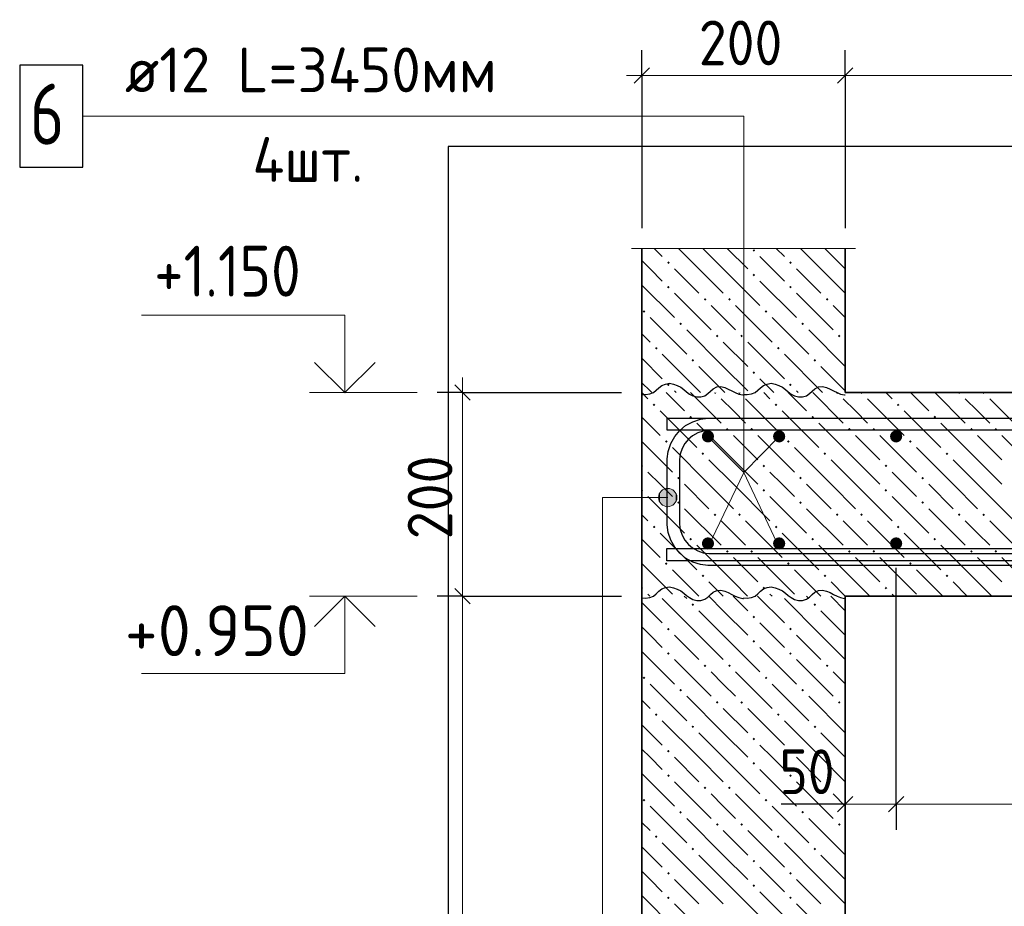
# Model space of a CAD drawing. Header units: millimetres. Extents: x 0 to 21000, y -5 to 14850.
# Tile 8 of 18: x 8639 to 11059, y 10568 to 12746. Entities that reach past the tile are written whole.
import ezdxf

# ---------------------------------------------------------------- set-up
doc = ezdxf.new("R2010")
doc.units = ezdxf.units.MM
for name, color, linetype, lineweight in [('Standard', 7, 'Continuous', 25), ('Обрамление П-обр. равн.', 7, 'Continuous', 25), ('Позиционная метка линия выноска', 7, 'Continuous', 13), ('Примечания', 7, 'Continuous', 13), ('Размерная линия_ общее', 7, 'Continuous', 13), ('Фоновоя арматура Х1', 7, 'Continuous', 25)]:
    doc.layers.add(name, color=color, linetype=linetype, lineweight=lineweight)
doc.layers.add('ЖБ Лестница', color=7, linetype='Continuous', lineweight=25, true_color=0xe0e0ff)
doc.layers.add('ЖБ Стена верхний уровень', color=7, linetype='Continuous', lineweight=25, true_color=0x006e00)
doc.layers.add('Размерная выноска', color=7, linetype='Continuous')
doc.styles.add('ISOCPEUR', font='txt')

msp = doc.modelspace()

# ---------------------------------------------------------------- hatches: boundary and pattern name
at = {"linetype": 'Continuous', "lineweight": 25, "transparency": 33554687}
for points in [[(10345.5, 11722), (10344.4, 11727.8), (10341.1, 11732.6), (10336.3, 11735.9), (10330.5, 11737), (10324.8, 11735.9), (10319.9, 11732.6), (10316.7, 11727.8), (10315.5, 11722), (10316.7, 11716.3), (10319.9, 11711.4), (10324.8, 11708.2), (10330.5, 11707), (10336.3, 11708.2), (10341.1, 11711.4), (10344.4, 11716.3)], [(10520.5, 11722), (10519.4, 11727.8), (10516.1, 11732.6), (10511.3, 11735.9), (10505.5, 11737), (10499.8, 11735.9), (10494.9, 11732.6), (10491.7, 11727.8), (10490.5, 11722), (10491.7, 11716.3), (10494.9, 11711.4), (10499.8, 11708.2), (10505.5, 11707), (10511.3, 11708.2), (10516.1, 11711.4), (10519.4, 11716.3)], [(10345.5, 11459.1), (10344.4, 11464.8), (10341.1, 11469.7), (10336.3, 11472.9), (10330.5, 11474.1), (10324.8, 11472.9), (10319.9, 11469.7), (10316.7, 11464.8), (10315.5, 11459.1), (10316.7, 11453.3), (10319.9, 11448.5), (10324.8, 11445.2), (10330.5, 11444.1), (10336.3, 11445.2), (10341.1, 11448.5), (10344.4, 11453.3)], [(10520.5, 11459.1), (10519.4, 11464.8), (10516.1, 11469.7), (10511.3, 11472.9), (10505.5, 11474.1), (10499.8, 11472.9), (10494.9, 11469.7), (10491.7, 11464.8), (10490.5, 11459.1), (10491.7, 11453.3), (10494.9, 11448.5), (10499.8, 11445.2), (10505.5, 11444.1), (10511.3, 11445.2), (10516.1, 11448.5), (10519.4, 11453.3)]]:
    msp.add_hatch(color=7, dxfattribs=at).paths.add_polyline_path(points)
at = {"layer": 'ЖБ Лестница', "linetype": 'Continuous', "lineweight": 18, "transparency": 33554687}
for points in [[(10344.8, 11829.5), (10351.3, 11829.5), (10348, 11826.3)], [(10404.8, 11829.5), (10411.3, 11829.5), (10408, 11826.3)], [(10644.8, 11829.5), (10651.3, 11829.5), (10648, 11826.3)], [(10704.8, 11829.5), (10711.3, 11829.5), (10708, 11826.3)], [(10944.8, 11829.5), (10951.3, 11829.5), (10948, 11826.3)], [(11004.8, 11829.5), (11011.3, 11829.5), (11008, 11826.3)], [(10194.8, 11799.5), (10198, 11802.8), (10201.3, 11799.5), (10198, 11796.3)], [(10494.8, 11799.5), (10498, 11802.8), (10501.3, 11799.5), (10498, 11796.3)], [(10794.8, 11799.5), (10798, 11802.8), (10801.3, 11799.5), (10798, 11796.3)], [(10284.8, 11769.5), (10288, 11772.8), (10291.3, 11769.5), (10288, 11766.3)], [(10584.8, 11769.5), (10588, 11772.8), (10591.3, 11769.5), (10588, 11766.3)], [(10884.8, 11769.5), (10888, 11772.8), (10891.3, 11769.5), (10888, 11766.3)], [(10374.8, 11739.5), (10378, 11742.8), (10381.3, 11739.5), (10378, 11736.3)], [(10434.8, 11739.5), (10438, 11742.8), (10441.3, 11739.5), (10438, 11736.3)], [(10674.8, 11739.5), (10678, 11742.8), (10681.3, 11739.5), (10678, 11736.3)], [(10734.8, 11739.5), (10738, 11742.8), (10741.3, 11739.5), (10738, 11736.3)], [(10974.8, 11739.5), (10978, 11742.8), (10981.3, 11739.5), (10978, 11736.3)], [(11034.8, 11739.5), (11038, 11742.8), (11041.3, 11739.5), (11038, 11736.3)], [(10224.8, 11709.5), (10228, 11712.8), (10231.3, 11709.5), (10228, 11706.3)], [(10524.8, 11709.5), (10528, 11712.8), (10531.3, 11709.5), (10528, 11706.3)], [(10824.8, 11709.5), (10828, 11712.8), (10831.3, 11709.5), (10828, 11706.3)], [(10314.8, 11679.5), (10318, 11682.8), (10321.3, 11679.5), (10318, 11676.3)], [(10614.8, 11679.5), (10618, 11682.8), (10621.3, 11679.5), (10618, 11676.3)], [(10914.8, 11679.5), (10918, 11682.8), (10921.3, 11679.5), (10918, 11676.3)], [(10168, 11652.8), (10171.3, 11649.5), (10168, 11646.3)], [(10464.8, 11649.5), (10468, 11652.8), (10471.3, 11649.5), (10468, 11646.3)], [(10764.8, 11649.5), (10768, 11652.8), (10771.3, 11649.5), (10768, 11646.3)], [(10254.8, 11619.5), (10258, 11622.8), (10261.3, 11619.5), (10258, 11616.3)], [(10554.8, 11619.5), (10558, 11622.8), (10561.3, 11619.5), (10558, 11616.3)], [(10854.8, 11619.5), (10858, 11622.8), (10861.3, 11619.5), (10858, 11616.3)], [(10168, 11592.8), (10171.3, 11589.5), (10168, 11586.3)], [(10464.8, 11589.5), (10468, 11592.8), (10471.3, 11589.5), (10468, 11586.3)], [(10764.8, 11589.5), (10768, 11592.8), (10771.3, 11589.5), (10768, 11586.3)], [(10254.8, 11559.5), (10258, 11562.8), (10261.3, 11559.5), (10258, 11556.3)], [(10554.8, 11559.5), (10558, 11562.8), (10561.3, 11559.5), (10558, 11556.3)], [(10854.8, 11559.5), (10858, 11562.8), (10861.3, 11559.5), (10858, 11556.3)], [(10344.8, 11529.5), (10348, 11532.8), (10351.3, 11529.5), (10348, 11526.3)], [(10404.8, 11529.5), (10408, 11532.8), (10411.3, 11529.5), (10408, 11526.3)], [(10644.8, 11529.5), (10648, 11532.8), (10651.3, 11529.5), (10648, 11526.3)], [(10704.8, 11529.5), (10708, 11532.8), (10711.3, 11529.5), (10708, 11526.3)], [(10944.8, 11529.5), (10948, 11532.8), (10951.3, 11529.5), (10948, 11526.3)], [(11004.8, 11529.5), (11008, 11532.8), (11011.3, 11529.5), (11008, 11526.3)], [(10194.8, 11499.5), (10198, 11502.8), (10201.3, 11499.5), (10198, 11496.3)], [(10494.8, 11499.5), (10498, 11502.8), (10501.3, 11499.5), (10498, 11496.3)], [(10794.8, 11499.5), (10798, 11502.8), (10801.3, 11499.5), (10798, 11496.3)], [(10284.8, 11469.5), (10288, 11472.8), (10291.3, 11469.5), (10288, 11466.3)], [(10584.8, 11469.5), (10588, 11472.8), (10591.3, 11469.5), (10588, 11466.3)], [(10884.8, 11469.5), (10888, 11472.8), (10891.3, 11469.5), (10888, 11466.3)], [(10374.8, 11439.5), (10378, 11442.8), (10381.3, 11439.5), (10378, 11436.3)], [(10434.8, 11439.5), (10438, 11442.8), (10441.3, 11439.5), (10438, 11436.3)], [(10674.8, 11439.5), (10678, 11442.8), (10681.3, 11439.5), (10678, 11436.3)], [(10734.8, 11439.5), (10738, 11442.8), (10741.3, 11439.5), (10738, 11436.3)], [(10974.8, 11439.5), (10978, 11442.8), (10981.3, 11439.5), (10978, 11436.3)], [(11034.8, 11439.5), (11038, 11442.8), (11041.3, 11439.5), (11038, 11436.3)], [(10224.8, 11409.5), (10228, 11412.8), (10231.3, 11409.5), (10228, 11406.3)], [(10524.8, 11409.5), (10528, 11412.8), (10531.3, 11409.5), (10528, 11406.3)], [(10824.8, 11409.5), (10828, 11412.8), (10831.3, 11409.5), (10828, 11406.3)], [(10314.8, 11379.5), (10318, 11382.8), (10321.3, 11379.5), (10318, 11376.3)], [(10614.8, 11379.5), (10618, 11382.8), (10621.3, 11379.5), (10618, 11376.3)], [(10914.8, 11379.5), (10918, 11382.8), (10921.3, 11379.5), (10918, 11376.3)], [(10168, 11352.8), (10171.3, 11349.5), (10168, 11346.3)], [(10464.8, 11349.5), (10468, 11352.8), (10471.3, 11349.5), (10468, 11346.3)], [(10764.8, 11349.5), (10768, 11352.8), (10771.3, 11349.5), (10768, 11346.3)]]:
    msp.add_hatch(color=7, dxfattribs=at).paths.add_polyline_path(points, flags=16)
at = {"layer": 'ЖБ Стена верхний уровень', "linetype": 'Continuous', "lineweight": 18, "transparency": 33554687}
for points in [[(10440.1, 12178.7), (10443.3, 12181.9), (10446.6, 12178.7), (10443.3, 12175.4)], [(10230.1, 12148.7), (10233.3, 12151.9), (10236.6, 12148.7), (10233.3, 12145.4)], [(10530.1, 12148.7), (10533.3, 12151.9), (10536.6, 12148.7), (10533.3, 12145.4)], [(10440.1, 12118.7), (10443.3, 12121.9), (10446.6, 12118.7), (10443.3, 12115.4)], [(10230.1, 12088.7), (10233.3, 12091.9), (10236.6, 12088.7), (10233.3, 12085.4)], [(10530.1, 12088.7), (10533.3, 12091.9), (10536.6, 12088.7), (10533.3, 12085.4)], [(10320.1, 12058.7), (10323.3, 12061.9), (10326.6, 12058.7), (10323.3, 12055.4)], [(10380.1, 12058.7), (10383.3, 12061.9), (10386.6, 12058.7), (10383.3, 12055.4)], [(10620.1, 12058.7), (10623.3, 12061.9), (10626.6, 12058.7), (10623.3, 12055.4)], [(10170.1, 12028.7), (10173.3, 12031.9), (10176.6, 12028.7), (10173.3, 12025.4)], [(10470.1, 12028.7), (10473.3, 12031.9), (10476.6, 12028.7), (10473.3, 12025.4)], [(10260.1, 11998.7), (10263.3, 12001.9), (10266.6, 11998.7), (10263.3, 11995.4)], [(10560.1, 11998.7), (10563.3, 12001.9), (10566.6, 11998.7), (10563.3, 11995.4)], [(10350.1, 11968.7), (10353.3, 11971.9), (10356.6, 11968.7), (10353.3, 11965.4)], [(10410.1, 11968.7), (10413.3, 11971.9), (10416.6, 11968.7), (10413.3, 11965.4)], [(10650.1, 11968.7), (10653.3, 11971.9), (10656.6, 11968.7), (10653.3, 11965.4)], [(10200.1, 11938.7), (10203.3, 11941.9), (10206.6, 11938.7), (10203.3, 11935.4)], [(10500.1, 11938.7), (10503.3, 11941.9), (10506.6, 11938.7), (10503.3, 11935.4)], [(10290.1, 11908.7), (10293.3, 11911.9), (10296.6, 11908.7), (10293.3, 11905.4)], [(10590.1, 11908.7), (10593.3, 11911.9), (10596.6, 11908.7), (10593.3, 11905.4)], [(10440.1, 11878.7), (10443.3, 11881.9), (10446.6, 11878.7), (10443.3, 11875.4)], [(10230.1, 11848.7), (10233.3, 11851.9), (10236.6, 11848.7), (10233.3, 11845.4)], [(10530.1, 11848.7), (10533.3, 11851.9), (10536.6, 11848.7), (10533.3, 11845.4)], [(10290.1, 11308.7), (10293.3, 11311.9), (10296.6, 11308.7), (10293.3, 11305.4)], [(10590.1, 11308.7), (10593.3, 11311.9), (10596.6, 11308.7), (10593.3, 11305.4)], [(10440.1, 11278.7), (10443.3, 11281.9), (10446.6, 11278.7), (10443.3, 11275.4)], [(10230.1, 11248.7), (10233.3, 11251.9), (10236.6, 11248.7), (10233.3, 11245.4)], [(10530.1, 11248.7), (10533.3, 11251.9), (10536.6, 11248.7), (10533.3, 11245.4)], [(10440.1, 11218.7), (10443.3, 11221.9), (10446.6, 11218.7), (10443.3, 11215.4)], [(10230.1, 11188.7), (10233.3, 11191.9), (10236.6, 11188.7), (10233.3, 11185.4)], [(10530.1, 11188.7), (10533.3, 11191.9), (10536.6, 11188.7), (10533.3, 11185.4)], [(10320.1, 11158.7), (10323.3, 11161.9), (10326.6, 11158.7), (10323.3, 11155.4)], [(10380.1, 11158.7), (10383.3, 11161.9), (10386.6, 11158.7), (10383.3, 11155.4)], [(10620.1, 11158.7), (10623.3, 11161.9), (10626.6, 11158.7), (10623.3, 11155.4)], [(10170.1, 11128.7), (10173.3, 11131.9), (10176.6, 11128.7), (10173.3, 11125.4)], [(10470.1, 11128.7), (10473.3, 11131.9), (10476.6, 11128.7), (10473.3, 11125.4)], [(10260.1, 11098.7), (10263.3, 11101.9), (10266.6, 11098.7), (10263.3, 11095.4)], [(10560.1, 11098.7), (10563.3, 11101.9), (10566.6, 11098.7), (10563.3, 11095.4)], [(10350.1, 11068.7), (10353.3, 11071.9), (10356.6, 11068.7), (10353.3, 11065.4)], [(10410.1, 11068.7), (10413.3, 11071.9), (10416.6, 11068.7), (10413.3, 11065.4)], [(10650.1, 11068.7), (10653.3, 11071.9), (10656.6, 11068.7), (10653.3, 11065.4)], [(10200.1, 11038.7), (10203.3, 11041.9), (10206.6, 11038.7), (10203.3, 11035.4)], [(10500.1, 11038.7), (10503.3, 11041.9), (10506.6, 11038.7), (10503.3, 11035.4)], [(10290.1, 11008.7), (10293.3, 11011.9), (10296.6, 11008.7), (10293.3, 11005.4)], [(10590.1, 11008.7), (10593.3, 11011.9), (10596.6, 11008.7), (10593.3, 11005.4)], [(10440.1, 10978.7), (10443.3, 10981.9), (10446.6, 10978.7), (10443.3, 10975.4)], [(10230.1, 10948.7), (10233.3, 10951.9), (10236.6, 10948.7), (10233.3, 10945.4)], [(10530.1, 10948.7), (10533.3, 10951.9), (10536.6, 10948.7), (10533.3, 10945.4)], [(10440.1, 10918.7), (10443.3, 10921.9), (10446.6, 10918.7), (10443.3, 10915.4)], [(10230.1, 10888.7), (10233.3, 10891.9), (10236.6, 10888.7), (10233.3, 10885.4)], [(10530.1, 10888.7), (10533.3, 10891.9), (10536.6, 10888.7), (10533.3, 10885.4)], [(10320.1, 10858.7), (10323.3, 10861.9), (10326.6, 10858.7), (10323.3, 10855.4)], [(10380.1, 10858.7), (10383.3, 10861.9), (10386.6, 10858.7), (10383.3, 10855.4)], [(10620.1, 10858.7), (10623.3, 10861.9), (10626.6, 10858.7), (10623.3, 10855.4)], [(10170.1, 10828.7), (10173.3, 10831.9), (10176.6, 10828.7), (10173.3, 10825.4)], [(10470.1, 10828.7), (10473.3, 10831.9), (10476.6, 10828.7), (10473.3, 10825.4)], [(10260.1, 10798.7), (10263.3, 10801.9), (10266.6, 10798.7), (10263.3, 10795.4)], [(10560.1, 10798.7), (10563.3, 10801.9), (10566.6, 10798.7), (10563.3, 10795.4)], [(10350.1, 10768.7), (10353.3, 10771.9), (10356.6, 10768.7), (10353.3, 10765.4)], [(10410.1, 10768.7), (10413.3, 10771.9), (10416.6, 10768.7), (10413.3, 10765.4)], [(10650.1, 10768.7), (10653.3, 10771.9), (10656.6, 10768.7), (10653.3, 10765.4)], [(10200.1, 10738.7), (10203.3, 10741.9), (10206.6, 10738.7), (10203.3, 10735.4)], [(10500.1, 10738.7), (10503.3, 10741.9), (10506.6, 10738.7), (10503.3, 10735.4)], [(10290.1, 10708.7), (10293.3, 10711.9), (10296.6, 10708.7), (10293.3, 10705.4)], [(10590.1, 10708.7), (10593.3, 10711.9), (10596.6, 10708.7), (10593.3, 10705.4)], [(10440.1, 10678.7), (10443.3, 10681.9), (10446.6, 10678.7), (10443.3, 10675.4)], [(10230.1, 10648.7), (10233.3, 10651.9), (10236.6, 10648.7), (10233.3, 10645.4)], [(10530.1, 10648.7), (10533.3, 10651.9), (10536.6, 10648.7), (10533.3, 10645.4)], [(10440.1, 10618.7), (10443.3, 10621.9), (10446.6, 10618.7), (10443.3, 10615.4)], [(10230.1, 10588.7), (10233.3, 10591.9), (10236.6, 10588.7), (10233.3, 10585.4)], [(10530.1, 10588.7), (10533.3, 10591.9), (10536.6, 10588.7), (10533.3, 10585.4)]]:
    msp.add_hatch(color=7, dxfattribs=at).paths.add_polyline_path(points, flags=16)
at = {"layer": 'Позиционная метка линия выноска', "linetype": 'Continuous', "lineweight": 13, "transparency": 33554687}
for points in [[(10220.4, 11591.2), (10231.6, 11549.4), (10231.6, 11594.4)], [(10231.6, 11594.4), (10231.6, 11549.4), (10242.9, 11552.5)], [(10231.6, 11594.4), (10242.9, 11552.5), (10242.9, 11591.2)], [(10212.3, 11560.6), (10212.3, 11583.1), (10209.1, 11571.9)], [(10212.3, 11583.1), (10220.4, 11552.5), (10220.4, 11591.2)], [(10212.3, 11583.1), (10212.3, 11560.6), (10220.4, 11552.5)], [(10220.4, 11591.2), (10220.4, 11552.5), (10231.6, 11549.4)], [(10242.9, 11591.2), (10242.9, 11552.5), (10251, 11560.6)], [(10242.9, 11591.2), (10251, 11560.6), (10251, 11583.1)], [(10251, 11583.1), (10251, 11560.6), (10254.1, 11571.9)]]:
    msp.add_hatch(color=7, dxfattribs=at).paths.add_polyline_path(points)
at = {"layer": 'Фоновоя арматура Х1', "linetype": 'Continuous', "lineweight": 35, "transparency": 33554687}
for points in [[(10808, 11722), (10806.9, 11727.8), (10803.6, 11732.6), (10798.8, 11735.9), (10793, 11737), (10787.3, 11735.9), (10782.4, 11732.6), (10779.2, 11727.8), (10778, 11722), (10779.2, 11716.3), (10782.4, 11711.4), (10787.3, 11708.2), (10793, 11707), (10798.8, 11708.2), (10803.6, 11711.4), (10806.9, 11716.3)], [(10808, 11459.1), (10806.9, 11464.8), (10803.6, 11469.7), (10798.8, 11472.9), (10793, 11474.1), (10787.3, 11472.9), (10782.4, 11469.7), (10779.2, 11464.8), (10778, 11459.1), (10779.2, 11453.3), (10782.4, 11448.5), (10787.3, 11445.2), (10793, 11444.1), (10798.8, 11445.2), (10803.6, 11448.5), (10806.9, 11453.3)]]:
    msp.add_hatch(color=7, dxfattribs=at).paths.add_polyline_path(points)

# ---------------------------------------------------------------- linework, layer by layer
at = {"color": 7, "linetype": 'Continuous', "lineweight": 25, "transparency": 33554687}
for points in [[(8638.9, 12383.6), (8793.9, 12383.6), (8793.9, 12633.6), (8638.9, 12633.6), (8638.9, 12383.6)], [(10230.5, 11767), (13505, 11767), (13510.6, 11766.8), (13516.3, 11766.2), (13522, 11765.4), (13527.6, 11764.2), (13533.2, 11762.8), (13538.6, 11761), (13544, 11758.9), (13549.1, 11756.6), (19465, 8798.6), (19451.6, 8771.8), (13536.3, 11729.5), (13532.4, 11731.2), (13528.6, 11732.7), (13524.7, 11734), (13520.7, 11735), (13516.7, 11735.8), (13512.6, 11736.5), (13508.5, 11736.8), (13504.3, 11737), (10230.5, 11737), (10230.5, 11767)]]:
    msp.add_lwpolyline(points, dxfattribs=at)
at = {"color": 38, "linetype": 'Continuous', "lineweight": 25, "true_color": 0x5f1e0f, "transparency": 33554687}
msp.add_lwpolyline([(15307.1, 10855.8), (14200.2, 11409.2), (14196.4, 11410.9), (14192.6, 11412.4), (14188.6, 11413.7), (14184.7, 11414.7), (14180.7, 11415.6), (14176.6, 11416.2), (14172.5, 11416.6), (14168.3, 11416.7), (10229.5, 11416.7), (10229.5, 11446.7), (14168.9, 11446.7), (14174.6, 11446.5), (14180.3, 11446), (14186, 11445.1), (14191.6, 11443.9), (14197.1, 11442.5), (14202.6, 11440.7), (14208, 11438.6), (14213.1, 11436.3), (15320.5, 10882.6), (15307.1, 10855.8)], dxfattribs=at)
at = {"layer": 'Standard', "color": 7, "linetype": 'Continuous', "lineweight": 13, "transparency": 33554687}
for p, q in [((9615.9, 11829.5), (9350.9, 11829.5)), ((9615.9, 11329.5), (9350.9, 11329.5))]:
    msp.add_line(p, q, dxfattribs=at)
at = {"layer": 'Standard', "color": 254, "linetype": 'Continuous', "lineweight": 25, "true_color": 0xc4c4ff, "transparency": 33554687}
msp.add_lwpolyline([(9692.1, 7392), (20423.8, 7392), (20423.8, 12433.9), (9692.1, 12433.9), (9692.1, 7392)], dxfattribs=at)
at = {"layer": 'Standard', "color": 7, "linetype": 'Continuous', "lineweight": 13, "transparency": 33554687}
for points in [[(9438.1, 11829.5), (9438.1, 12019.5), (8938.1, 12019.5)], [(9438.1, 11329.5), (9438.1, 11139.5), (8938.1, 11139.5)]]:
    msp.add_lwpolyline(points, dxfattribs=at)
at = {"layer": 'Standard', "color": 7, "linetype": 'Continuous', "lineweight": 35, "transparency": 33554687}
for points in [[(9512.3, 11903.8), (9438.1, 11829.5), (9363.8, 11903.8)], [(9512.3, 11255.3), (9438.1, 11329.5), (9363.8, 11255.3)]]:
    msp.add_lwpolyline(points, dxfattribs=at)
at = {"layer": 'ЖБ Лестница', "color": 9, "linetype": 'Continuous', "lineweight": 18, "true_color": 0xc7c7c7, "transparency": 33554687}
for p, q in [((10168, 11829.5), (10183, 11814.5)), ((10228, 11829.5), (10273, 11784.5)), ((10288, 11829.5), (10363, 11754.5)), ((10393, 11784.5), (10363, 11814.5)), ((10423, 11814.5), (10513, 11724.5)), ((10468, 11829.5), (10483, 11814.5)), ((10528, 11829.5), (10573, 11784.5)), ((10588, 11829.5), (10663, 11754.5)), ((10693, 11784.5), (10663, 11814.5)), ((10723, 11814.5), (10813, 11724.5)), ((10768, 11829.5), (10783, 11814.5)), ((10828, 11829.5), (10873, 11784.5)), ((10888, 11829.5), (10963, 11754.5)), ((10993, 11784.5), (10963, 11814.5)), ((11023, 11814.5), (11113, 11724.5)), ((10168, 11769.5), (10213, 11724.5)), ((10213, 11784.5), (10303, 11694.5)), ((10423, 11754.5), (10393, 11784.5)), ((10513, 11784.5), (10603, 11694.5)), ((10723, 11754.5), (10693, 11784.5)), ((10813, 11784.5), (10903, 11694.5)), ((11023, 11754.5), (10993, 11784.5)), ((10393, 11664.5), (10303, 11754.5)), ((10693, 11664.5), (10603, 11754.5)), ((10993, 11664.5), (10903, 11754.5)), ((10393, 11724.5), (10453, 11664.5)), ((10453, 11724.5), (10543, 11634.5)), ((10693, 11724.5), (10753, 11664.5)), ((10753, 11724.5), (10843, 11634.5)), ((10993, 11724.5), (11053, 11664.5)), ((11053, 11724.5), (11143, 11634.5)), ((10168, 11709.5), (10243, 11634.5)), ((10333, 11604.5), (10243, 11694.5)), ((10633, 11604.5), (10543, 11694.5)), ((10933, 11604.5), (10843, 11694.5)), ((10333, 11664.5), (10393, 11604.5)), ((10393, 11664.5), (10453, 11604.5)), ((10633, 11664.5), (10693, 11604.5)), ((10693, 11664.5), (10753, 11604.5)), ((10933, 11664.5), (10993, 11604.5)), ((10993, 11664.5), (11053, 11604.5)), ((10213, 11604.5), (10183, 11634.5)), ((10513, 11604.5), (10483, 11634.5)), ((10813, 11604.5), (10783, 11634.5)), ((10243, 11574.5), (10213, 11604.5)), ((10273, 11604.5), (10333, 11544.5)), ((10333, 11604.5), (10393, 11544.5)), ((10393, 11604.5), (10483, 11514.5)), ((10543, 11574.5), (10513, 11604.5)), ((10573, 11604.5), (10633, 11544.5)), ((10633, 11604.5), (10693, 11544.5)), ((10693, 11604.5), (10783, 11514.5)), ((10843, 11574.5), (10813, 11604.5)), ((10873, 11604.5), (10933, 11544.5)), ((10933, 11604.5), (10993, 11544.5)), ((10993, 11604.5), (11083, 11514.5)), ((10183, 11574.5), (10273, 11484.5)), ((10483, 11574.5), (10573, 11484.5)), ((10783, 11574.5), (10873, 11484.5)), ((10273, 11544.5), (10363, 11454.5)), ((10573, 11544.5), (10663, 11454.5)), ((10873, 11544.5), (10963, 11454.5)), ((10168, 11529.5), (10183, 11514.5)), ((10393, 11484.5), (10363, 11514.5)), ((10423, 11514.5), (10513, 11424.5)), ((10693, 11484.5), (10663, 11514.5)), ((10723, 11514.5), (10813, 11424.5)), ((10993, 11484.5), (10963, 11514.5)), ((11023, 11514.5), (11113, 11424.5)), ((10213, 11484.5), (10303, 11394.5)), ((10423, 11454.5), (10393, 11484.5)), ((10513, 11484.5), (10603, 11394.5)), ((10723, 11454.5), (10693, 11484.5)), ((10813, 11484.5), (10903, 11394.5)), ((11023, 11454.5), (10993, 11484.5)), ((10168, 11469.5), (10213, 11424.5)), ((10393, 11364.5), (10303, 11454.5)), ((10693, 11364.5), (10603, 11454.5)), ((10993, 11364.5), (10903, 11454.5)), ((10393, 11424.5), (10453, 11364.5)), ((10453, 11424.5), (10543, 11334.5)), ((10693, 11424.5), (10753, 11364.5)), ((10753, 11424.5), (10843, 11334.5)), ((10993, 11424.5), (11053, 11364.5)), ((11053, 11424.5), (11143, 11334.5)), ((10168, 11409.5), (10243, 11334.5)), ((10308, 11329.5), (10243, 11394.5)), ((10608, 11329.5), (10543, 11394.5)), ((10908, 11329.5), (10843, 11394.5)), ((10333, 11364.5), (10368, 11329.5)), ((10393, 11364.5), (10428, 11329.5)), ((10633, 11364.5), (10668, 11329.5)), ((10693, 11364.5), (10728, 11329.5)), ((10933, 11364.5), (10968, 11329.5)), ((10993, 11364.5), (11028, 11329.5)), ((10188, 11329.5), (10183, 11334.5)), ((10488, 11329.5), (10483, 11334.5)), ((10788, 11329.5), (10783, 11334.5))]:
    msp.add_line(p, q, dxfattribs=at)
at = {"layer": 'ЖБ Лестница', "color": 7, "linetype": 'Continuous', "lineweight": 35, "transparency": 33554687}
for p, q in [((10168, 11829.5), (10168, 11329.5)), ((14293, 11829.5), (10668, 11829.5)), ((10668, 11329.5), (13543, 11329.5))]:
    msp.add_line(p, q, dxfattribs=at)
at = {"layer": 'ЖБ Стена верхний уровень', "color": 7, "linetype": 'Continuous', "lineweight": 35, "transparency": 33554687}
for p, q in [((10168, 12183.9), (10168, 11829.5)), ((10668, 11829.5), (10668, 12183.9)), ((10168, 11329.5), (10168, 8554.5)), ((10668, 8554.5), (10668, 11329.5))]:
    msp.add_line(p, q, dxfattribs=at)
at = {"layer": 'ЖБ Стена верхний уровень', "color": 251, "linetype": 'Continuous', "lineweight": 18, "true_color": 0x575757, "transparency": 33554687}
for p, q in [((10198.1, 12183.9), (10218.3, 12163.7)), ((10308.3, 12133.7), (10258.1, 12183.9)), ((10318.1, 12183.9), (10368.3, 12133.7)), ((10378.1, 12183.9), (10428.3, 12133.7)), ((10498.1, 12183.9), (10518.3, 12163.7)), ((10608.3, 12133.7), (10558.1, 12183.9)), ((10618.1, 12183.9), (10668, 12133.9)), ((10188.3, 12133.7), (10168, 12153.9)), ((10488.3, 12133.7), (10458.3, 12163.7)), ((10218.3, 12103.7), (10188.3, 12133.7)), ((10248.3, 12133.7), (10308.3, 12073.7)), ((10308.3, 12133.7), (10368.3, 12073.7)), ((10368.3, 12133.7), (10458.3, 12043.7)), ((10518.3, 12103.7), (10488.3, 12133.7)), ((10548.3, 12133.7), (10608.3, 12073.7)), ((10608.3, 12133.7), (10668, 12073.9)), ((10458.3, 12103.7), (10548.3, 12013.7)), ((10168, 12093.9), (10248.3, 12013.7)), ((10248.3, 12073.7), (10338.3, 11983.7)), ((10548.3, 12073.7), (10638.3, 11983.7)), ((10368.3, 12013.7), (10338.3, 12043.7)), ((10398.3, 12043.7), (10488.3, 11953.7)), ((10668, 12013.9), (10638.3, 12043.7)), ((10188.3, 12013.7), (10278.3, 11923.7)), ((10398.3, 11983.7), (10368.3, 12013.7)), ((10488.3, 12013.7), (10578.3, 11923.7)), ((10368.3, 11893.7), (10278.3, 11983.7)), ((10668, 11893.9), (10578.3, 11983.7)), ((10168, 11973.9), (10188.3, 11953.7)), ((10368.3, 11953.7), (10428.3, 11893.7)), ((10428.3, 11953.7), (10518.3, 11863.7)), ((10168, 11913.9), (10218.3, 11863.7)), ((10308.3, 11833.7), (10218.3, 11923.7)), ((10608.3, 11833.7), (10518.3, 11923.7)), ((10308.3, 11893.7), (10368.3, 11833.7)), ((10368.3, 11893.7), (10428.3, 11833.7)), ((10608.3, 11893.7), (10668, 11833.9)), ((10488.3, 11833.7), (10458.3, 11863.7)), ((10188.3, 11833.7), (10168, 11853.9)), ((10192.4, 11829.5), (10188.3, 11833.7)), ((10248.3, 11833.7), (10252.4, 11829.5)), ((10308.3, 11833.7), (10312.4, 11829.5)), ((10368.3, 11833.7), (10372.4, 11829.5)), ((10492.4, 11829.5), (10488.3, 11833.7)), ((10548.3, 11833.7), (10552.4, 11829.5)), ((10608.3, 11833.7), (10612.4, 11829.5)), ((10272.4, 11329.5), (10278.3, 11323.7)), ((10368.3, 11293.7), (10332.4, 11329.5)), ((10392.4, 11329.5), (10428.3, 11293.7)), ((10452.4, 11329.5), (10518.3, 11263.7)), ((10572.4, 11329.5), (10578.3, 11323.7)), ((10668, 11293.9), (10632.4, 11329.5)), ((10168, 11313.9), (10218.3, 11263.7)), ((10308.3, 11233.7), (10218.3, 11323.7)), ((10608.3, 11233.7), (10518.3, 11323.7)), ((10308.3, 11293.7), (10368.3, 11233.7)), ((10368.3, 11293.7), (10428.3, 11233.7)), ((10608.3, 11293.7), (10668, 11233.9)), ((10188.3, 11233.7), (10168, 11253.9)), ((10488.3, 11233.7), (10458.3, 11263.7)), ((10218.3, 11203.7), (10188.3, 11233.7)), ((10248.3, 11233.7), (10308.3, 11173.7)), ((10308.3, 11233.7), (10368.3, 11173.7)), ((10368.3, 11233.7), (10458.3, 11143.7)), ((10518.3, 11203.7), (10488.3, 11233.7)), ((10548.3, 11233.7), (10608.3, 11173.7)), ((10608.3, 11233.7), (10668, 11173.9)), ((10168, 11193.9), (10248.3, 11113.7)), ((10458.3, 11203.7), (10548.3, 11113.7)), ((10248.3, 11173.7), (10338.3, 11083.7)), ((10548.3, 11173.7), (10638.3, 11083.7)), ((10368.3, 11113.7), (10338.3, 11143.7)), ((10398.3, 11143.7), (10488.3, 11053.7)), ((10668, 11113.9), (10638.3, 11143.7)), ((10188.3, 11113.7), (10278.3, 11023.7)), ((10398.3, 11083.7), (10368.3, 11113.7)), ((10488.3, 11113.7), (10578.3, 11023.7)), ((10368.3, 10993.7), (10278.3, 11083.7)), ((10668, 10993.9), (10578.3, 11083.7)), ((10168, 11073.9), (10188.3, 11053.7)), ((10368.3, 11053.7), (10428.3, 10993.7)), ((10428.3, 11053.7), (10518.3, 10963.7)), ((10168, 11013.9), (10218.3, 10963.7)), ((10308.3, 10933.7), (10218.3, 11023.7)), ((10608.3, 10933.7), (10518.3, 11023.7)), ((10308.3, 10993.7), (10368.3, 10933.7)), ((10368.3, 10993.7), (10428.3, 10933.7)), ((10608.3, 10993.7), (10668, 10933.9)), ((10488.3, 10933.7), (10458.3, 10963.7)), ((10188.3, 10933.7), (10168, 10953.9)), ((10218.3, 10903.7), (10188.3, 10933.7)), ((10248.3, 10933.7), (10308.3, 10873.7)), ((10308.3, 10933.7), (10368.3, 10873.7)), ((10368.3, 10933.7), (10458.3, 10843.7)), ((10518.3, 10903.7), (10488.3, 10933.7)), ((10548.3, 10933.7), (10608.3, 10873.7)), ((10608.3, 10933.7), (10668, 10873.9)), ((10168, 10893.9), (10248.3, 10813.7)), ((10458.3, 10903.7), (10548.3, 10813.7)), ((10248.3, 10873.7), (10338.3, 10783.7)), ((10548.3, 10873.7), (10638.3, 10783.7)), ((10368.3, 10813.7), (10338.3, 10843.7)), ((10398.3, 10843.7), (10488.3, 10753.7)), ((10668, 10813.9), (10638.3, 10843.7)), ((10188.3, 10813.7), (10278.3, 10723.7)), ((10398.3, 10783.7), (10368.3, 10813.7)), ((10488.3, 10813.7), (10578.3, 10723.7)), ((10168, 10773.9), (10188.3, 10753.7)), ((10368.3, 10693.7), (10278.3, 10783.7)), ((10668, 10693.9), (10578.3, 10783.7)), ((10368.3, 10753.7), (10428.3, 10693.7)), ((10428.3, 10753.7), (10518.3, 10663.7)), ((10308.3, 10633.7), (10218.3, 10723.7)), ((10608.3, 10633.7), (10518.3, 10723.7)), ((10168, 10713.9), (10218.3, 10663.7)), ((10308.3, 10693.7), (10368.3, 10633.7)), ((10368.3, 10693.7), (10428.3, 10633.7)), ((10608.3, 10693.7), (10668, 10633.9)), ((10188.3, 10633.7), (10168, 10653.9)), ((10488.3, 10633.7), (10458.3, 10663.7)), ((10218.3, 10603.7), (10188.3, 10633.7)), ((10248.3, 10633.7), (10308.3, 10573.7)), ((10308.3, 10633.7), (10368.3, 10573.7)), ((10368.3, 10633.7), (10458.3, 10543.7)), ((10518.3, 10603.7), (10488.3, 10633.7)), ((10548.3, 10633.7), (10608.3, 10573.7)), ((10608.3, 10633.7), (10668, 10573.9)), ((10458.3, 10603.7), (10548.3, 10513.7)), ((10168, 10593.9), (10248.3, 10513.7)), ((10248.3, 10573.7), (10338.3, 10483.7)), ((10548.3, 10573.7), (10638.3, 10483.7))]:
    msp.add_line(p, q, dxfattribs=at)
at = {"layer": 'Обрамление П-обр. равн.', "color": 38, "linetype": 'Continuous', "lineweight": 25, "true_color": 0x5f1e0f, "transparency": 33554687}
for points in [[(11757, 11404.5), (10330.6, 11404.5), (10312.3, 11407.1), (10293.2, 11413.4), (10275.7, 11423.2), (10261.2, 11435.2), (10249.2, 11449.7), (10239.4, 11467.2), (10233.1, 11486.3), (10230.5, 11504.6), (10230.5, 11667), (10233.1, 11685.3), (10239.4, 11704.3), (10249.2, 11721.9), (10261.2, 11736.3), (10275.7, 11748.4), (10293.2, 11758.2), (10312.3, 11764.5), (10330.6, 11767), (11757, 11767)], [(11757, 11737), (10332.6, 11737), (10319.1, 11735.1), (10305.4, 11730.6), (10292.8, 11723.6), (10282.5, 11715), (10274, 11704.8), (10266.9, 11692.2), (10262.4, 11678.5), (10260.5, 11664.9), (10260.5, 11506.6), (10262.4, 11493.1), (10266.9, 11479.3), (10274, 11466.8), (10282.5, 11456.5), (10292.8, 11448), (10305.4, 11440.9), (10319.1, 11436.4), (10332.6, 11434.5), (11757, 11434.5)]]:
    msp.add_lwpolyline(points, dxfattribs=at)
at = {"layer": 'Позиционная метка линия выноска', "color": 7, "linetype": 'Continuous', "lineweight": 13, "transparency": 33554687}
for p, q in [((10418.9, 11633.6), (10330.5, 11449.5)), ((10418.9, 11633.6), (10505.5, 11449.5)), ((10231.6, 11594.4), (10231.6, 11594.4)), ((10209.1, 11571.9), (10209.1, 11571.9)), ((10254.1, 11571.9), (10254.1, 11571.9)), ((10231.6, 11549.4), (10231.6, 11549.4))]:
    msp.add_line(p, q, dxfattribs=at)
for points in [[(10418.9, 11633.6), (10418.9, 12508.6), (8793.9, 12508.6)], [(10330.5, 11722), (10418.9, 11633.6), (10505.5, 11722)], [(12371.6, 9761.9), (10071.6, 9761.9), (10071.6, 11571.9), (10231.6, 11571.9)]]:
    msp.add_lwpolyline(points, dxfattribs=at)
msp.add_circle((10231.6, 11571.9), 22.5, dxfattribs=at)
at = {"layer": 'Примечания', "color": 7, "linetype": 'Continuous', "lineweight": 25, "transparency": 33554687}
for p, q in [((10668, 11825.1), (10668, 11825.1)), ((10668, 11325.1), (10668, 11325.1))]:
    msp.add_line(p, q, dxfattribs=at)
for points in [[(10168, 11825.1), (10177.3, 11825), (10187.3, 11826.5), (10196.3, 11829.8), (10203.5, 11835.2), (10209.8, 11841.7), (10217, 11847.2), (10226.3, 11850.5), (10236, 11852.4), (10245.8, 11850.2), (10254.8, 11846.7), (10263.5, 11842.7), (10271, 11837.3), (10278, 11831.6), (10285, 11825.9), (10293.5, 11821.4), (10303, 11819), (10313, 11819.3), (10322.8, 11822), (10330, 11827.3), (10336.5, 11833.5), (10343.5, 11839.2), (10352, 11843.5), (10362, 11844.5), (10371.8, 11842.1), (10380.5, 11838.3), (10389, 11834), (10397.8, 11829.9), (10406.3, 11825.9), (10416, 11823.9), (10418, 11823.8)], [(10418, 11825.1), (10427.3, 11825), (10437.3, 11826.5), (10446.3, 11829.8), (10453.5, 11835.2), (10459.8, 11841.7), (10467, 11847.2), (10476.3, 11850.5), (10486, 11852.4), (10495.8, 11850.2), (10504.8, 11846.7), (10513.5, 11842.7), (10521, 11837.3), (10528, 11831.6), (10535, 11825.9), (10543.5, 11821.4), (10553, 11819), (10563, 11819.3), (10572.8, 11822), (10580, 11827.3), (10586.5, 11833.5), (10593.5, 11839.2), (10602, 11843.5), (10612, 11844.5), (10621.8, 11842.1), (10630.5, 11838.3), (10639, 11834), (10647.8, 11829.9), (10656.3, 11825.9), (10666, 11823.9), (10668, 11823.8)], [(10168, 11325.1), (10177.3, 11325), (10187.3, 11326.5), (10196.3, 11329.8), (10203.5, 11335.2), (10209.8, 11341.7), (10217, 11347.2), (10226.3, 11350.5), (10236, 11352.4), (10245.8, 11350.2), (10254.8, 11346.7), (10263.5, 11342.7), (10271, 11337.3), (10278, 11331.6), (10285, 11325.9), (10293.5, 11321.4), (10303, 11319), (10313, 11319.3), (10322.8, 11322), (10330, 11327.3), (10336.5, 11333.5), (10343.5, 11339.2), (10352, 11343.5), (10362, 11344.5), (10371.8, 11342.1), (10380.5, 11338.3), (10389, 11334), (10397.8, 11329.9), (10406.3, 11325.9), (10416, 11323.9), (10418, 11323.8)], [(10418, 11325.1), (10427.3, 11325), (10437.3, 11326.5), (10446.3, 11329.8), (10453.5, 11335.2), (10459.8, 11341.7), (10467, 11347.2), (10476.3, 11350.5), (10486, 11352.4), (10495.8, 11350.2), (10504.8, 11346.7), (10513.5, 11342.7), (10521, 11337.3), (10528, 11331.6), (10535, 11325.9), (10543.5, 11321.4), (10553, 11319), (10563, 11319.3), (10572.8, 11322), (10580, 11327.3), (10586.5, 11333.5), (10593.5, 11339.2), (10602, 11343.5), (10612, 11344.5), (10621.8, 11342.1), (10630.5, 11338.3), (10639, 11334), (10647.8, 11329.9), (10656.3, 11325.9), (10666, 11323.9), (10668, 11323.8)]]:
    msp.add_lwpolyline(points, dxfattribs=at)
at = {"layer": 'Размерная выноска', "color": 7, "linetype": 'Continuous', "lineweight": 13, "transparency": 33554687}
msp.add_line((10143, 12183.9), (10693, 12183.9), dxfattribs=at)
at = {"layer": 'Размерная выноска', "color": 7, "linetype": 'Continuous', "lineweight": -3, "transparency": 33554687}
msp.add_line((10668, 10818.3), (10510.5, 10818.3), dxfattribs=at)
at = {"layer": 'Размерная линия_ общее', "color": 253, "linetype": 'Continuous', "lineweight": -3, "true_color": 0xa0a0a0, "transparency": 33554687}
for p, q in [((10168, 12608.6), (10168, 12671.1)), ((10668, 12608.6), (10668, 12671.1)), ((10168, 12608.6), (10168, 12546.1)), ((10168, 12608.6), (10168, 12233.9)), ((10668, 12608.6), (10668, 12546.1)), ((10668, 12608.6), (10668, 12233.9)), ((9727.5, 11829.5), (9665, 11829.5)), ((9727.5, 11829.5), (9790, 11829.5)), ((9727.5, 11829.5), (10118, 11829.5)), ((9727.5, 11329.5), (9665, 11329.5)), ((9727.5, 11329.5), (9790, 11329.5)), ((9727.5, 11329.5), (10118, 11329.5)), ((10668, 10818.3), (10668, 10880.8)), ((10793, 10818.3), (10793, 10880.8)), ((10668, 10818.3), (10668, 10755.8)), ((10793, 10818.3), (10793, 10755.8))]:
    msp.add_line(p, q, dxfattribs=at)
at = {"layer": 'Размерная линия_ общее', "color": 7, "linetype": 'Continuous', "lineweight": 13, "transparency": 33554687}
for p, q in [((10168, 12608.6), (10130.5, 12608.6)), ((10168, 12608.6), (10668, 12608.6)), ((10668, 12608.6), (14293, 12608.6)), ((9727.5, 11829.5), (9727.5, 11867)), ((9727.5, 11329.5), (9727.5, 11829.5)), ((10668, 10818.3), (10630.5, 10818.3)), ((10668, 10818.3), (10793, 10818.3)), ((10793, 10818.3), (13293, 10818.3))]:
    msp.add_line(p, q, dxfattribs=at)
at = {"layer": 'Размерная линия_ общее', "color": 7, "linetype": 'Continuous', "lineweight": 25, "transparency": 33554687}
for p, q in [((10149.3, 12589.9), (10186.8, 12627.4)), ((10649.3, 12589.9), (10686.8, 12627.4)), ((9746.2, 11810.8), (9708.7, 11848.3)), ((9746.2, 11310.8), (9708.7, 11348.3)), ((10649.3, 10799.6), (10686.8, 10837.1)), ((10774.3, 10799.6), (10811.8, 10837.1))]:
    msp.add_line(p, q, dxfattribs=at)
at = {"layer": 'Размерная линия_ общее', "color": 253, "linetype": 'Continuous', "lineweight": -3, "true_color": 0xa0a0a0, "transparency": 33554687}
for points in [[(10793, 10818.3), (10793, 10827.2), (10793, 10827.2), (10793, 10938.8), (10793, 10938.8), (10793, 11399.5)], [(10668, 10818.3), (10668, 10827.1), (10668, 10827.1), (10668, 10892.7), (10668, 10892.7), (10668, 11021.2)]]:
    msp.add_lwpolyline(points, dxfattribs=at)
at = {"layer": 'Размерная линия_ общее', "color": 7, "linetype": 'Continuous', "lineweight": 13, "transparency": 33554687}
msp.add_lwpolyline([(9727.5, 8554.5), (9727.5, 9780.1), (9727.5, 9780.1), (9727.5, 11329.5)], dxfattribs=at)

# ---------------------------------------------------------------- texts
at = {"color": 7, "linetype": 'Continuous', "lineweight": 13, "transparency": 33554687, "attachment_point": 7, "style": 'ISOCPEUR'}
for s, insert, char_height, width in [('\\W0.96;ø12 L=3450мм ', (8897.5, 12567.3), 110, 1064.22), ('\\W0.78;6', (8663.9, 12438.6), 150, 163.203), ('\\W0.95;4шт. ', (9211, 12347.3), 110, 436.91)]:
    msp.add_mtext(s, dxfattribs=dict(at, insert=insert, char_height=char_height, width=width))
at = {"layer": 'Standard', "color": 7, "linetype": 'Continuous', "lineweight": 25, "transparency": 33554687, "char_height": 125, "attachment_point": 7, "style": 'ISOCPEUR'}
for s, insert, width in [('\\W0.85;+1.150', (8969.3, 12065.4), 477.84), ('\\W0.95;+0.950', (8897.3, 11182.3), 533.932)]:
    msp.add_mtext(s, dxfattribs=dict(at, insert=insert, width=width))
at = {"layer": 'Размерная линия_ общее', "color": 7, "linetype": 'Continuous', "lineweight": 25, "transparency": 33554687, "char_height": 110, "attachment_point": 7, "style": 'ISOCPEUR'}
for s, insert, width in [('\\W0.91;200', (10308, 12633.6), 280.994), ('\\W0.87;50', (10506.3, 10843.3), 201.962)]:
    msp.add_mtext(s, dxfattribs=dict(at, insert=insert, width=width))
at = {"layer": 'Размерная линия_ общее', "color": 7, "linetype": 'Continuous', "lineweight": 25, "transparency": 33554687, "insert": (9702.5, 11469.5), "char_height": 110, "width": 280.994, "attachment_point": 7, "rotation": 90, "style": 'ISOCPEUR'}
msp.add_mtext('\\W0.91;200', dxfattribs=at)

doc.saveas('drawing.dxf')
